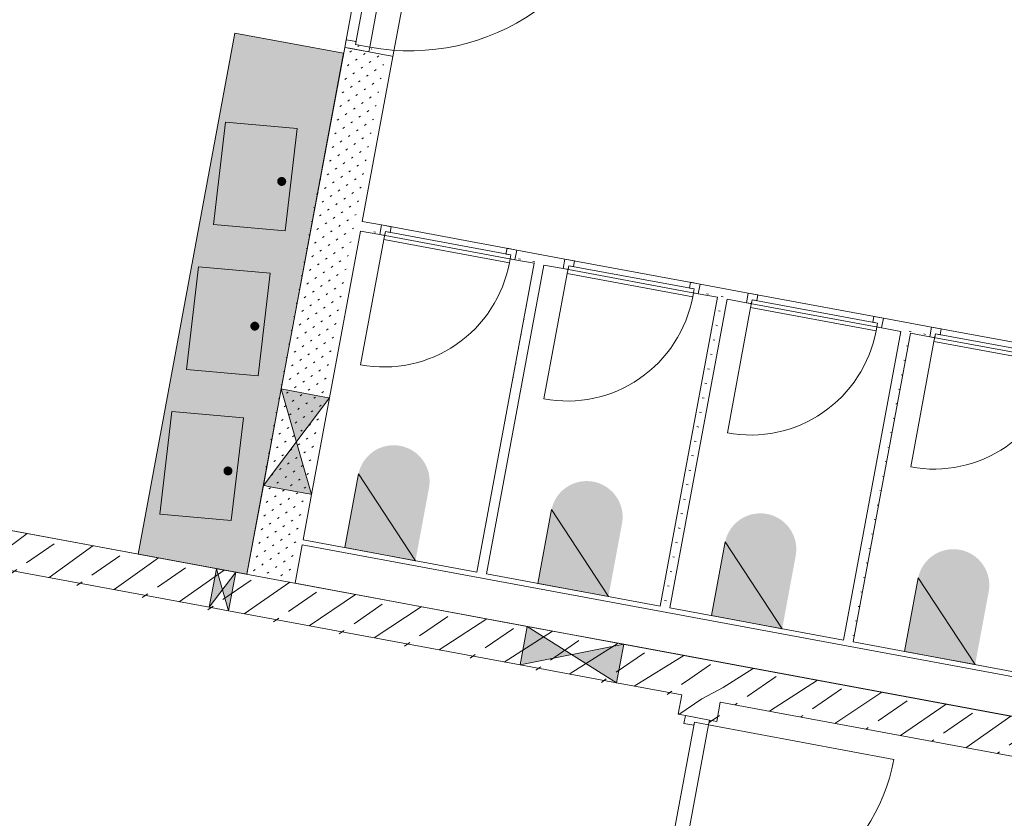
# Model space of a CAD drawing. Header units: metres. Extents: x 0 to 60282398, y -11592309 to 5708004.
# Tile 110 of 136: x 32353368.6 to 32353373.62, y 5707919.81 to 5707923.87. Entities that reach past the tile are written whole.
import ezdxf

# ---------------------------------------------------------------- set-up
doc = ezdxf.new("R2010")
doc.units = ezdxf.units.M
doc.header["$LTSCALE"] = 0.75
doc.linetypes.add('10417023$0$#9_Achse', pattern=[1.6, 0.00254, -1.59746])
doc.layers.get('0').update_dxf_attribs({"linetype": 'CONTINUOUS'})
for name, color, linetype, lineweight in [('10417023$0$#9_002_GES I Übersicht Erdgeschoss_1_303_Sanitäre.A', 7, 'CONTINUOUS', 25), ('10417023$0$#9_002_GES I Übersicht Erdgeschoss_1_Neubau_102_Wand Innen.A', 7, 'CONTINUOUS', 25), ('10417023$0$#9_002_GES I Übersicht Erdgeschoss_1_Neubau_104_Decken.A', 7, 'CONTINUOUS', 25), ('10417023$0$#9_002_GES I Übersicht Erdgeschoss_1_Neubau_202_Innenwandbekleidun', 7, 'CONTINUOUS', 25), ('10417023$0$#9_002_GES I Übersicht Erdgeschoss_1_Neubau_303_Sanitäre.A', 7, 'CONTINUOUS', 25), ('10417023$0$Keine', 7, 'CONTINUOUS', 13)]:
    doc.layers.add(name, color=color, linetype=linetype, lineweight=lineweight)
pattern_1 = [(45, (0, 0), (-0.03535533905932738, 0.03535533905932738), [0.01, -0.03999999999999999])]
pattern_2 = [(0, (0, 0), (0, 0.075), [0.009999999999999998, -0.06500000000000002])]
pattern_3 = [(44.99999999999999, (0, 0), (-0.1697056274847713, 0.1697056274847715), []), (44.99999999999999, (-0.08485281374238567, 0.08485281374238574), (-0.1697056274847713, 0.1697056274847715), [0.18, -0.05999999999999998])]

# ---------------------------------------------------------------- blocks, each defined once
blk = doc.blocks.new('10417023$0$#9_MKO_LP5_ARC_GES_UP_00_002_P_G_modell (3D)')
at = {"layer": '10417023$0$#9_002_GES I Übersicht Erdgeschoss_1_303_Sanitäre.A', "linetype": 'Continuous', "lineweight": 0, "true_color": 0xff0000}
h = blk.add_hatch(color=1, dxfattribs=at)
edge = h.paths.add_edge_path()
edge.add_line((-32353475.60706255, -5707793.559472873), (-32353475.27739345, -5707793.559472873))
edge.add_arc((-32353475.27739345, -5707793.524472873), 0.035, 270, 360)
edge.add_line((-32353475.24239345, -5707793.524472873), (-32353475.24239345, -5707793.034472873))
edge.add_arc((-32353475.27739345, -5707793.034472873), 0.035, 0, 90)
edge.add_line((-32353475.27739345, -5707792.999472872), (-32353475.60706255, -5707792.999472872))
edge.add_arc((-32353475.60706255, -5707793.034472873), 0.035, 90, 180)
edge.add_line((-32353475.64206255, -5707793.034472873), (-32353475.64206255, -5707793.524472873))
edge.add_arc((-32353475.60706255, -5707793.524472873), 0.035, 180, 270)
h = blk.add_hatch(color=1, dxfattribs=at)
edge = h.paths.add_edge_path()
edge.add_arc((-32353475.30521518, -5707793.279472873), 0.0229871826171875, 180, 270)
edge.add_arc((-32353475.30521518, -5707793.279472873), 0.0229871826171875, 270, 360)
edge.add_arc((-32353475.30521518, -5707793.279472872), 0.02298718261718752, 359.9999976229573, 450)
edge.add_arc((-32353475.30521518, -5707793.279472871), 0.02298718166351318, 90, 180.0000047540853)
h = blk.add_hatch(color=1, dxfattribs=at)
edge = h.paths.add_edge_path()
edge.add_line((-32353475.60706255, -5707794.309532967), (-32353475.27739345, -5707794.309532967))
edge.add_arc((-32353475.27739345, -5707794.274532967), 0.035, 270, 360)
edge.add_line((-32353475.24239345, -5707794.274532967), (-32353475.24239345, -5707793.784532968))
edge.add_arc((-32353475.27739345, -5707793.784532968), 0.035, 0, 90)
edge.add_line((-32353475.27739345, -5707793.749532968), (-32353475.60706255, -5707793.749532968))
edge.add_arc((-32353475.60706255, -5707793.784532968), 0.035, 90, 180)
edge.add_line((-32353475.64206255, -5707793.784532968), (-32353475.64206255, -5707794.274532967))
edge.add_arc((-32353475.60706255, -5707794.274532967), 0.035, 180, 270)
h = blk.add_hatch(color=1, dxfattribs=at)
edge = h.paths.add_edge_path()
edge.add_arc((-32353475.30521518, -5707794.029532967), 0.0229871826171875, 180, 270)
edge.add_arc((-32353475.30521518, -5707794.029532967), 0.0229871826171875, 270, 360)
edge.add_arc((-32353475.30521518, -5707794.029532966), 0.02298718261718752, 359.9999976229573, 450)
edge.add_arc((-32353475.30521518, -5707794.029532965), 0.02298718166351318, 90, 180.0000047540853)
h = blk.add_hatch(color=1, dxfattribs=at)
edge = h.paths.add_edge_path()
edge.add_line((-32353475.60706255, -5707795.059532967), (-32353475.27739345, -5707795.059532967))
edge.add_arc((-32353475.27739345, -5707795.024532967), 0.035, 270, 360)
edge.add_line((-32353475.24239345, -5707795.024532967), (-32353475.24239345, -5707794.534532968))
edge.add_arc((-32353475.27739345, -5707794.534532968), 0.035, 0, 90)
edge.add_line((-32353475.27739345, -5707794.499532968), (-32353475.60706255, -5707794.499532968))
edge.add_arc((-32353475.60706255, -5707794.534532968), 0.035, 90, 180)
edge.add_line((-32353475.64206255, -5707794.534532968), (-32353475.64206255, -5707795.024532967))
edge.add_arc((-32353475.60706255, -5707795.024532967), 0.035, 180, 270)
h = blk.add_hatch(color=1, dxfattribs=at)
edge = h.paths.add_edge_path()
edge.add_arc((-32353475.30521518, -5707794.779532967), 0.0229871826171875, 180, 270)
edge.add_arc((-32353475.30521518, -5707794.779532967), 0.0229871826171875, 270, 360)
edge.add_arc((-32353475.30521518, -5707794.779532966), 0.02298718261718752, 359.9999976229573, 450)
edge.add_arc((-32353475.30521518, -5707794.779532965), 0.02298718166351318, 90, 180.0000047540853)
at = {"layer": '10417023$0$#9_002_GES I Übersicht Erdgeschoss_1_Neubau_102_Wand Innen.A', "linetype": 'Continuous', "lineweight": 13, "true_color": 0xff0000}
h = blk.add_hatch(dxfattribs=at)
h.set_pattern_fill('#9_GIPS_0001', color=1, style=0, pattern_type=2)
h.set_pattern_definition(pattern_1)
h.paths.add_polyline_path([(-32353475.114228, -5707795.27957689), (-32353475.10172802, -5707795.27957689), (-32353475.10172802, -5707792.54957689), (-32353475.114228, -5707792.54957689)])
at = {"layer": '10417023$0$#9_002_GES I Übersicht Erdgeschoss_1_Neubau_102_Wand Innen.A', "linetype": 'Continuous', "lineweight": 13, "true_color": 0x1f1f1f}
h = blk.add_hatch(dxfattribs=at)
h.set_pattern_fill('#9_GIPS_0001', color=250, style=0, pattern_type=2)
h.set_pattern_definition(pattern_1)
h.paths.add_polyline_path([(-32353475.10172802, -5707795.27957689), (-32353475.08922797, -5707795.27957689), (-32353475.08922797, -5707792.54957689), (-32353475.10172802, -5707792.54957689)])
at = {"layer": '10417023$0$#9_002_GES I Übersicht Erdgeschoss_1_Neubau_102_Wand Innen.A', "linetype": 'Continuous', "lineweight": 13, "true_color": 0xff0000}
h = blk.add_hatch(dxfattribs=at)
h.set_pattern_fill('#9_GIPS_0001', color=1, style=0, pattern_type=2)
h.set_pattern_definition(pattern_1)
h.paths.add_polyline_path([(-32353475.08922797, -5707795.27957689), (-32353474.889228, -5707795.27957689), (-32353474.889228, -5707792.54957689), (-32353475.08922797, -5707792.54957689)])
at = {"layer": '10417023$0$#9_002_GES I Übersicht Erdgeschoss_1_Neubau_102_Wand Innen.A', "linetype": 'Continuous', "lineweight": 13, "true_color": 0x1f1f1f}
h = blk.add_hatch(dxfattribs=at)
h.set_pattern_fill('#9_GIPS_0001', color=250, style=0, pattern_type=2)
h.set_pattern_definition(pattern_1)
h.paths.add_polyline_path([(-32353474.889228, -5707795.27957689), (-32353474.87672802, -5707795.27957689), (-32353474.87672802, -5707792.54957689), (-32353474.889228, -5707792.54957689)])
at = {"layer": '10417023$0$#9_002_GES I Übersicht Erdgeschoss_1_Neubau_102_Wand Innen.A', "linetype": 'Continuous', "lineweight": 13, "true_color": 0xff0000}
h = blk.add_hatch(dxfattribs=at)
h.set_pattern_fill('#9_GIPS_0001', color=1, style=0, pattern_type=2)
h.set_pattern_definition(pattern_1)
h.paths.add_polyline_path([(-32353474.87672802, -5707795.27957689), (-32353474.86422797, -5707795.27957689), (-32353474.86422797, -5707792.54957689), (-32353474.87672802, -5707792.54957689)])
at = {"layer": '10417023$0$#9_002_GES I Übersicht Erdgeschoss_1_Neubau_102_Wand Innen.A', "linetype": 'Continuous', "lineweight": 5, "true_color": 0xff0000}
h = blk.add_hatch(dxfattribs=at)
h.set_pattern_fill('#9_BETON__STAHLBETON_0001', color=1, style=0, pattern_type=2)
h.set_pattern_definition(pattern_3)
h.paths.add_polyline_path([(-32353477.47422799, -5707795.47957689), (-32353472.824228, -5707795.47957689), (-32353472.824228, -5707795.279576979), (-32353477.47422799, -5707795.279576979)])
h = blk.add_hatch(dxfattribs=at)
h.set_pattern_fill('#9_BETON__STAHLBETON_0001', color=1, style=0, pattern_type=2)
h.set_pattern_definition(pattern_3)
h.paths.add_polyline_path([(-32353472.624228, -5707795.27957689), (-32353472.824228, -5707795.27957689), (-32353472.824228, -5707795.47957689), (-32353472.624228, -5707795.47957689)])
h = blk.add_hatch(dxfattribs=at)
h.set_pattern_fill('#9_BETON__STAHLBETON_0001', color=1, style=0, pattern_type=2)
h.set_pattern_definition(pattern_3)
h.paths.add_polyline_path([(-32353472.624228, -5707795.47957689), (-32353470.149228, -5707795.47957689), (-32353470.149228, -5707795.27957689), (-32353472.624228, -5707795.27957689)])
h = blk.add_hatch(dxfattribs=at)
h.set_pattern_fill('#9_BETON__STAHLBETON_0001', color=1, style=0, pattern_type=2)
h.set_pattern_definition(pattern_3)
h.paths.add_polyline_path([(-32353472.824228, -5707795.579576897), (-32353472.62422799, -5707795.579576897), (-32353472.62422799, -5707795.47957689), (-32353472.824228, -5707795.47957689)])
at = {"layer": '10417023$0$#9_002_GES I Übersicht Erdgeschoss_1_Neubau_202_Innenwandbekleidun', "linetype": 'Continuous', "lineweight": 5}
h = blk.add_hatch(dxfattribs=at)
h.set_pattern_fill('#9_GIPSKARTON_0001_1', color=255, style=0, pattern_type=2)
h.set_pattern_definition(pattern_2)
h.paths.add_polyline_path([(-32353474.864228, -5707793.45457689), (-32353474.764228, -5707793.45457689), (-32353474.764228, -5707793.404576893), (-32353474.864228, -5707793.404576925)])
h = blk.add_hatch(dxfattribs=at)
h.set_pattern_fill('#9_GIPSKARTON_0001_1', color=255, style=0, pattern_type=2)
h.set_pattern_definition(pattern_2)
h.paths.add_polyline_path([(-32353473.81422801, -5707793.404576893), (-32353474.06422799, -5707793.404576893), (-32353474.06422799, -5707793.45457689), (-32353473.81422801, -5707793.45457689)])
h = blk.add_hatch(dxfattribs=at)
h.set_pattern_fill('#9_GIPSKARTON_0001_1', color=255, style=0, pattern_type=2)
h.set_pattern_definition(pattern_2)
h.paths.add_polyline_path([(-32353472.86422801, -5707793.404576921), (-32353473.11422801, -5707793.40457689), (-32353473.11422801, -5707793.45457689), (-32353472.86422801, -5707793.45457689)])
h = blk.add_hatch(dxfattribs=at)
h.set_pattern_fill('#9_GIPSKARTON_0001_1', color=255, style=0, pattern_type=2)
h.set_pattern_definition(pattern_2)
h.paths.add_polyline_path([(-32353472.16422798, -5707793.404576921), (-32353472.16422798, -5707793.45457689), (-32353471.91422799, -5707793.45457689), (-32353471.91422799, -5707793.40457689)])
h = blk.add_hatch(dxfattribs=at)
h.set_pattern_fill('#9_GIPSKARTON_0001_1', color=255, style=0, pattern_type=2)
h.set_pattern_definition(pattern_2)
h.paths.add_polyline_path([(-32353473.964228, -5707793.45457689), (-32353473.964228, -5707795.05457689), (-32353473.914228, -5707795.05457689), (-32353473.914228, -5707793.45457689)])
at = {"layer": '10417023$0$#9_002_GES I Übersicht Erdgeschoss_1_Neubau_202_Innenwandbekleidun', "linetype": 'Continuous', "lineweight": 5, "true_color": 0xff0000}
h = blk.add_hatch(dxfattribs=at)
h.set_pattern_fill('#9_GIPSKARTON_0001_1', color=1, style=0, pattern_type=2)
h.set_pattern_definition(pattern_2)
h.paths.add_polyline_path([(-32353473.014228, -5707793.45457689), (-32353473.014228, -5707795.05457689), (-32353472.964228, -5707795.05457689), (-32353472.964228, -5707793.45457689)])
h = blk.add_hatch(dxfattribs=at)
h.set_pattern_fill('#9_GIPSKARTON_0001_1', color=1, style=0, pattern_type=2)
h.set_pattern_definition(pattern_2)
h.paths.add_polyline_path([(-32353472.064228, -5707793.45457689), (-32353472.064228, -5707795.05457689), (-32353472.014228, -5707795.05457689), (-32353472.014228, -5707793.45457689)])
at = {"layer": '10417023$0$#9_002_GES I Übersicht Erdgeschoss_1_Neubau_202_Innenwandbekleidun', "linetype": 'Continuous', "lineweight": 5}
h = blk.add_hatch(dxfattribs=at)
h.set_pattern_fill('#9_GIPSKARTON_0001', style=0, pattern_type=2)
h.set_pattern_definition(pattern_2)
h.paths.add_polyline_path([(-32353470.164228, -5707795.05457689), (-32353474.864228, -5707795.05457689), (-32353474.864228, -5707795.07957689), (-32353470.164228, -5707795.07957689)])
at = {"layer": '10417023$0$#9_002_GES I Übersicht Erdgeschoss_1_Neubau_303_Sanitäre.A', "linetype": 'Continuous', "lineweight": 0, "true_color": 0xff0000}
h = blk.add_hatch(color=1, dxfattribs=at)
edge = h.paths.add_edge_path()
edge.add_line((-32353474.64877177, -5707794.672270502), (-32353474.64877177, -5707795.05457689))
edge.add_line((-32353474.64877177, -5707795.05457689), (-32353474.28251245, -5707795.05457689))
edge.add_line((-32353474.28251245, -5707795.05457689), (-32353474.28251245, -5707794.672270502))
edge.add_arc((-32353474.46564209, -5707794.67671655), 0.1831836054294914, 1.390761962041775, 90.00000596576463)
edge.add_arc((-32353474.46564213, -5707794.67671655), 0.1831836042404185, 89.99999403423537, 178.6092380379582)
h = blk.add_hatch(color=1, dxfattribs=at)
edge = h.paths.add_edge_path()
edge.add_line((-32353473.64877177, -5707794.672270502), (-32353473.64877177, -5707795.05457689))
edge.add_line((-32353473.64877177, -5707795.05457689), (-32353473.28251245, -5707795.05457689))
edge.add_line((-32353473.28251245, -5707795.05457689), (-32353473.28251245, -5707794.672270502))
edge.add_arc((-32353473.46564209, -5707794.67671655), 0.1831836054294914, 1.390761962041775, 90.00000596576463)
edge.add_arc((-32353473.46564213, -5707794.67671655), 0.1831836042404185, 89.99999403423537, 178.6092380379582)
h = blk.add_hatch(color=1, dxfattribs=at)
edge = h.paths.add_edge_path()
edge.add_line((-32353472.74877177, -5707794.672270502), (-32353472.74877177, -5707795.05457689))
edge.add_line((-32353472.74877177, -5707795.05457689), (-32353472.38251245, -5707795.05457689))
edge.add_line((-32353472.38251245, -5707795.05457689), (-32353472.38251245, -5707794.672270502))
edge.add_arc((-32353472.56564209, -5707794.67671655), 0.1831836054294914, 1.390761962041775, 90.00000596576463)
edge.add_arc((-32353472.56564213, -5707794.67671655), 0.1831836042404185, 89.99999403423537, 178.6092380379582)
h = blk.add_hatch(color=1, dxfattribs=at)
edge = h.paths.add_edge_path()
edge.add_line((-32353471.74877177, -5707794.672270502), (-32353471.74877177, -5707795.05457689))
edge.add_line((-32353471.74877177, -5707795.05457689), (-32353471.38251245, -5707795.05457689))
edge.add_line((-32353471.38251245, -5707795.05457689), (-32353471.38251245, -5707794.672270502))
edge.add_arc((-32353471.56564209, -5707794.67671655), 0.1831836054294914, 1.390761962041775, 90.00000596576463)
edge.add_arc((-32353471.56564213, -5707794.67671655), 0.1831836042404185, 89.99999403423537, 178.6092380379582)
at = {"layer": '10417023$0$#9_002_GES I Übersicht Erdgeschoss_1_303_Sanitäre.A', "color": 1, "linetype": 'Continuous', "lineweight": 13, "true_color": 0xff0000, "flags": 128}
for points in [[(-32353475.60706255, -5707793.559472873), (-32353475.24239345, -5707793.524472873), (-32353475.27739345, -5707792.999472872), (-32353475.64206255, -5707793.034472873)], [(-32353475.60706255, -5707794.309532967), (-32353475.24239345, -5707794.274532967), (-32353475.27739345, -5707793.749532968), (-32353475.64206255, -5707793.784532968)], [(-32353475.60706255, -5707795.059532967), (-32353475.24239345, -5707795.024532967), (-32353475.27739345, -5707794.499532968), (-32353475.64206255, -5707794.534532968)]]:
    blk.add_lwpolyline(points, close=True, dxfattribs=at)
at = {"layer": '10417023$0$#9_002_GES I Übersicht Erdgeschoss_1_Neubau_102_Wand Innen.A', "color": 1, "linetype": 'Continuous', "lineweight": 13, "true_color": 0xff0000}
for p, q in [((-32353475.11422761, -5707792.549577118), (-32353475.11422761, -5707791.379577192)), ((-32353475.06222813, -5707792.524576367), (-32353475.06222813, -5707791.404576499)), ((-32353474.98922819, -5707791.404576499), (-32353474.98922819, -5707792.524576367)), ((-32353474.86422732, -5707792.549577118), (-32353474.86422732, -5707791.379577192)), ((-32353475.11422761, -5707792.549577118), (-32353475.11422761, -5707792.509577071)), ((-32353475.11422761, -5707792.509577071), (-32353475.06222813, -5707792.509577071)), ((-32353475.06222813, -5707792.509577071), (-32353475.06222813, -5707792.524576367)), ((-32353475.06222813, -5707792.524576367), (-32353474.98922819, -5707792.524576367)), ((-32353474.98922819, -5707792.524576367), (-32353475.06222813, -5707792.524576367)), ((-32353474.98922819, -5707792.524576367), (-32353474.98922819, -5707792.549577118)), ((-32353475.114228, -5707792.54957689), (-32353475.114228, -5707794.319133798)), ((-32353475.11422761, -5707792.549577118), (-32353475.10172868, -5707792.549577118)), ((-32353474.98922819, -5707792.549577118), (-32353475.11422761, -5707792.549577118)), ((-32353475.11422761, -5707792.549577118), (-32353475.10172868, -5707792.549577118)), ((-32353475.11422761, -5707792.549577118), (-32353475.10172868, -5707792.549577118)), ((-32353475.10172868, -5707792.549577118), (-32353475.0892283, -5707792.549577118)), ((-32353475.10172868, -5707792.549577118), (-32353475.0892283, -5707792.549577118)), ((-32353475.10172868, -5707792.549577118), (-32353475.0892283, -5707792.549577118)), ((-32353475.0892283, -5707792.549577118), (-32353474.98922819, -5707792.549577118)), ((-32353475.0892283, -5707792.549577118), (-32353474.98922819, -5707792.549577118)), ((-32353475.0892283, -5707792.549577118), (-32353474.98922819, -5707792.549577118)), ((-32353474.98922819, -5707792.549577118), (-32353474.88922807, -5707792.549577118)), ((-32353474.98922819, -5707792.549577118), (-32353474.88922807, -5707792.549577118)), ((-32353474.88922807, -5707792.549577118), (-32353474.87672769, -5707792.549577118)), ((-32353474.88922807, -5707792.549577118), (-32353474.87672769, -5707792.549577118)), ((-32353474.87672769, -5707792.549577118), (-32353474.86422732, -5707792.549577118)), ((-32353474.87672769, -5707792.549577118), (-32353474.86422732, -5707792.549577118)), ((-32353474.864228, -5707793.40457689), (-32353474.864228, -5707792.54957689)), ((-32353474.864228, -5707794.319133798), (-32353474.864228, -5707793.45457689)), ((-32353475.10172801, -5707794.319133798), (-32353475.11422798, -5707794.319133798)), ((-32353475.11422798, -5707794.319133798), (-32353475.11422798, -5707794.819133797)), ((-32353475.11422761, -5707794.31913311), (-32353474.86422732, -5707794.819133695)), ((-32353474.86422732, -5707794.31913311), (-32353475.11422761, -5707794.819133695)), ((-32353475.08922796, -5707794.319133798), (-32353475.10172801, -5707794.319133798)), ((-32353474.88922798, -5707794.319133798), (-32353475.08922796, -5707794.319133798)), ((-32353474.87672801, -5707794.319133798), (-32353474.88922798, -5707794.319133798)), ((-32353474.86422795, -5707794.319133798), (-32353474.87672801, -5707794.319133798)), ((-32353474.86422795, -5707794.819133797), (-32353474.86422795, -5707794.319133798)), ((-32353475.114228, -5707794.819133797), (-32353475.114228, -5707795.27957689)), ((-32353475.11422798, -5707794.819133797), (-32353475.10172801, -5707794.819133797)), ((-32353475.10172801, -5707794.819133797), (-32353475.08922796, -5707794.819133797)), ((-32353475.08922796, -5707794.819133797), (-32353474.88922798, -5707794.819133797)), ((-32353474.88922798, -5707794.819133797), (-32353474.87672801, -5707794.819133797)), ((-32353474.87672801, -5707794.819133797), (-32353474.86422795, -5707794.819133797)), ((-32353474.864228, -5707795.05457689), (-32353474.864228, -5707794.819133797)), ((-32353474.864228, -5707795.27957689), (-32353474.864228, -5707795.07957689)), ((-32353475.27175086, -5707795.279576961), (-32353475.27175086, -5707795.479576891)), ((-32353475.17175042, -5707795.279577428), (-32353475.27175053, -5707795.479576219)), ((-32353475.17175042, -5707795.479576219), (-32353475.27175053, -5707795.279577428)), ((-32353475.17175086, -5707795.479576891), (-32353475.17175086, -5707795.279576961)), ((-32353473.16172785, -5707795.279577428), (-32353473.66172843, -5707795.479576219)), ((-32353473.16172785, -5707795.479576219), (-32353473.66172843, -5707795.279577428)), ((-32353473.661728, -5707795.279576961), (-32353473.661728, -5707795.479576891)), ((-32353473.161728, -5707795.479576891), (-32353473.161728, -5707795.279576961)), ((-32353472.82422781, -5707795.579576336), (-32353472.78672813, -5707795.579576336)), ((-32353472.78672813, -5707795.579576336), (-32353472.78672813, -5707795.619576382)), ((-32353472.66172871, -5707795.579576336), (-32353472.78672813, -5707795.579576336)), ((-32353472.78672813, -5707795.579576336), (-32353472.66172871, -5707795.579576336)), ((-32353472.78672813, -5707795.579576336), (-32353472.66172871, -5707795.579576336)), ((-32353472.66172871, -5707795.604577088), (-32353472.66172871, -5707795.579576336)), ((-32353472.66172871, -5707795.579576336), (-32353472.62422758, -5707795.579576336)), ((-32353472.78672813, -5707795.619576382), (-32353472.73472865, -5707795.619576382)), ((-32353472.73472865, -5707795.619576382), (-32353472.73472865, -5707795.604577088)), ((-32353472.73472865, -5707795.604577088), (-32353472.66172871, -5707795.604577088)), ((-32353472.73472865, -5707796.564576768), (-32353472.73472865, -5707795.604577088)), ((-32353472.73472865, -5707795.604577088), (-32353472.66172871, -5707795.604577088)), ((-32353472.66172871, -5707795.604577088), (-32353472.66172871, -5707796.564576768)), ((-32353472.66172871, -5707795.604577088), (-32353471.70172758, -5707795.604577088))]:
    blk.add_line(p, q, dxfattribs=at)
at = {"layer": '10417023$0$#9_002_GES I Übersicht Erdgeschoss_1_Neubau_102_Wand Innen.A', "color": 1, "linetype": 'Continuous', "lineweight": 18, "true_color": 0xff0000}
for p, q in [((-32353475.114228, -5707795.27957689), (-32353477.274228, -5707795.27957689)), ((-32353475.17175086, -5707795.279576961), (-32353475.27175086, -5707795.279576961)), ((-32353473.661728, -5707795.27957689), (-32353474.864228, -5707795.27957689)), ((-32353473.161728, -5707795.279576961), (-32353473.661728, -5707795.279576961)), ((-32353470.149228, -5707795.27957689), (-32353473.161728, -5707795.27957689)), ((-32353472.62422758, -5707795.279577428), (-32353472.82422781, -5707795.279577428)), ((-32353477.47422802, -5707795.47957689), (-32353475.27175086, -5707795.47957689)), ((-32353475.27175086, -5707795.479576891), (-32353475.17175086, -5707795.479576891)), ((-32353475.17175086, -5707795.47957689), (-32353473.661728, -5707795.47957689)), ((-32353473.661728, -5707795.479576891), (-32353473.161728, -5707795.479576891)), ((-32353473.161728, -5707795.47957689), (-32353472.824228, -5707795.47957689)), ((-32353472.824228, -5707795.47957689), (-32353472.824228, -5707795.579576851)), ((-32353472.624228, -5707795.47957689), (-32353470.149228, -5707795.47957689)), ((-32353472.624228, -5707795.579576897), (-32353472.624228, -5707795.47957689)), ((-32353472.82422781, -5707795.579576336), (-32353472.78672813, -5707795.579576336)), ((-32353472.78672813, -5707795.579576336), (-32353472.66172871, -5707795.579576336)), ((-32353472.66172871, -5707795.579576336), (-32353472.62422758, -5707795.579576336))]:
    blk.add_line(p, q, dxfattribs=at)
at = {"layer": '10417023$0$#9_002_GES I Übersicht Erdgeschoss_1_Neubau_102_Wand Innen.A', "color": 1, "linetype": '10417023$0$#9_Achse', "lineweight": 13, "true_color": 0xff0000}
for p, q in [((-32353472.82422781, -5707796.589577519), (-32353472.82422781, -5707795.579576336)), ((-32353472.62422758, -5707796.589577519), (-32353472.62422758, -5707795.579576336))]:
    blk.add_line(p, q, dxfattribs=at)
at = {"layer": '10417023$0$#9_002_GES I Übersicht Erdgeschoss_1_Neubau_102_Wand Innen.A', "color": 1, "linetype": 'Continuous', "lineweight": 13, "true_color": 0xff0000}
for centre, radius, end in [((-32353474.989228, -5707791.404576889), 1.120000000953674, 359.9999999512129), ((-32353472.661728, -5707795.604576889), 0.9600000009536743, 359.9999999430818)]:
    blk.add_arc(centre, radius, 270, end, dxfattribs=at)
at = {"layer": '10417023$0$#9_002_GES I Übersicht Erdgeschoss_1_Neubau_102_Wand Innen.A', "color": 1, "linetype": 'Continuous', "true_color": 0xff0000}
for points in [[(-32353474.86422795, -5707794.319133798), (-32353475.11422798, -5707794.319133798), (-32353474.98922796, -5707794.569133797)], [(-32353474.86422795, -5707794.819133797), (-32353474.98922796, -5707794.569133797), (-32353475.11422798, -5707794.819133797)], [(-32353475.27175086, -5707795.479576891), (-32353475.22175086, -5707795.379576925), (-32353475.27175086, -5707795.279576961)], [(-32353475.17175086, -5707795.479576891), (-32353475.17175086, -5707795.279576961), (-32353475.22175086, -5707795.379576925)], [(-32353473.661728, -5707795.479576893), (-32353473.411728, -5707795.379576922), (-32353473.661728, -5707795.279576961)], [(-32353473.161728, -5707795.479576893), (-32353473.161728, -5707795.279576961), (-32353473.411728, -5707795.37957693)]]:
    blk.add_solid(points, dxfattribs=at)
at = {"layer": '10417023$0$#9_002_GES I Übersicht Erdgeschoss_1_Neubau_104_Decken.A', "color": 1, "linetype": 'Continuous', "lineweight": 13, "true_color": 0xff0000, "flags": 128}
blk.add_lwpolyline([(-32353470.02422794, -5707790.779532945), (-32353480.474228, -5707790.779532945), (-32353480.474228, -5707795.279576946), (-32353470.02422794, -5707795.279576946)], dxfattribs=at)
blk.add_lwpolyline([(-32353469.22421727, -5707795.27957689), (-32353480.47421727, -5707795.27957689), (-32353480.47421727, -5707790.779532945), (-32353469.22421727, -5707790.779532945)], close=True, dxfattribs=at)
at = {"layer": '10417023$0$#9_002_GES I Übersicht Erdgeschoss_1_Neubau_202_Innenwandbekleidun', "color": 1, "linetype": 'Continuous', "lineweight": 13, "true_color": 0xff0000}
for p, q in [((-32353474.76422799, -5707793.40457689), (-32353474.864228, -5707793.40457689)), ((-32353474.76422865, -5707793.454577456), (-32353474.76422865, -5707793.404577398)), ((-32353474.06422783, -5707793.404577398), (-32353474.76422865, -5707793.404577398)), ((-32353474.76422865, -5707793.404577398), (-32353474.71422859, -5707793.404577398)), ((-32353474.76422865, -5707793.454577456), (-32353474.76422865, -5707793.404577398)), ((-32353474.76422865, -5707793.454577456), (-32353474.76422865, -5707793.404577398)), ((-32353474.76422865, -5707793.454577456), (-32353474.76422865, -5707793.404577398)), ((-32353474.71422859, -5707793.404577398), (-32353474.71422859, -5707793.434577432)), ((-32353474.06422783, -5707793.404577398), (-32353474.11422788, -5707793.404577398)), ((-32353474.11422788, -5707793.404577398), (-32353474.11422788, -5707793.434577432)), ((-32353473.81422803, -5707793.40457689), (-32353474.06422803, -5707793.40457689)), ((-32353474.06422783, -5707793.454577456), (-32353474.06422783, -5707793.404577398)), ((-32353474.06422783, -5707793.454577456), (-32353474.06422783, -5707793.404577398)), ((-32353474.06422783, -5707793.454577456), (-32353474.06422783, -5707793.404577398)), ((-32353474.06422783, -5707793.454577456), (-32353474.06422783, -5707793.404577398)), ((-32353473.81422753, -5707793.454577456), (-32353473.81422753, -5707793.404577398)), ((-32353473.11422815, -5707793.404577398), (-32353473.81422753, -5707793.404577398)), ((-32353473.81422753, -5707793.404577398), (-32353473.76422747, -5707793.404577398)), ((-32353473.81422753, -5707793.454577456), (-32353473.81422753, -5707793.404577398)), ((-32353473.81422753, -5707793.454577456), (-32353473.81422753, -5707793.404577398)), ((-32353473.81422753, -5707793.454577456), (-32353473.81422753, -5707793.404577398)), ((-32353473.76422747, -5707793.404577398), (-32353473.76422747, -5707793.434577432)), ((-32353473.11422815, -5707793.404577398), (-32353473.16422822, -5707793.404577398)), ((-32353473.16422822, -5707793.404577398), (-32353473.16422822, -5707793.434577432)), ((-32353473.11422815, -5707793.454577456), (-32353473.11422815, -5707793.404577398)), ((-32353473.11422815, -5707793.454577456), (-32353473.11422815, -5707793.404577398)), ((-32353473.11422815, -5707793.454577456), (-32353473.11422815, -5707793.404577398)), ((-32353473.11422815, -5707793.454577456), (-32353473.11422815, -5707793.404577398)), ((-32353472.86422801, -5707793.40457689), (-32353473.11422801, -5707793.40457689)), ((-32353472.86422786, -5707793.454577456), (-32353472.86422786, -5707793.404577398)), ((-32353472.16422848, -5707793.404577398), (-32353472.86422786, -5707793.404577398)), ((-32353472.86422786, -5707793.404577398), (-32353472.8142278, -5707793.404577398)), ((-32353472.86422786, -5707793.454577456), (-32353472.86422786, -5707793.404577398)), ((-32353472.86422786, -5707793.454577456), (-32353472.86422786, -5707793.404577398)), ((-32353472.86422786, -5707793.454577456), (-32353472.86422786, -5707793.404577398)), ((-32353472.8142278, -5707793.404577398), (-32353472.8142278, -5707793.434577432)), ((-32353472.16422848, -5707793.404577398), (-32353472.21422854, -5707793.404577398)), ((-32353472.21422854, -5707793.404577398), (-32353472.21422854, -5707793.434577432)), ((-32353472.16422848, -5707793.454577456), (-32353472.16422848, -5707793.404577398)), ((-32353472.16422848, -5707793.454577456), (-32353472.16422848, -5707793.404577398)), ((-32353472.16422848, -5707793.454577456), (-32353472.16422848, -5707793.404577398)), ((-32353472.16422848, -5707793.454577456), (-32353472.16422848, -5707793.404577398)), ((-32353471.91422799, -5707793.40457689), (-32353472.16422798, -5707793.40457689)), ((-32353471.91422819, -5707793.454577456), (-32353471.91422819, -5707793.404577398)), ((-32353471.21422737, -5707793.404577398), (-32353471.91422819, -5707793.404577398)), ((-32353471.91422819, -5707793.404577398), (-32353471.86422813, -5707793.404577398)), ((-32353471.91422819, -5707793.454577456), (-32353471.91422819, -5707793.404577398)), ((-32353471.91422819, -5707793.454577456), (-32353471.91422819, -5707793.404577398)), ((-32353471.91422819, -5707793.454577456), (-32353471.91422819, -5707793.404577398)), ((-32353471.86422813, -5707793.404577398), (-32353471.86422813, -5707793.434577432)), ((-32353474.864228, -5707793.45457689), (-32353474.76422799, -5707793.45457689)), ((-32353474.06422783, -5707793.454577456), (-32353474.76422865, -5707793.454577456)), ((-32353474.73922789, -5707793.454577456), (-32353474.76422865, -5707793.454577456)), ((-32353474.71422859, -5707793.434577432), (-32353474.73922789, -5707793.434577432)), ((-32353474.73922789, -5707793.434577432), (-32353474.73922789, -5707793.454577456)), ((-32353474.08922857, -5707793.434577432), (-32353474.73922789, -5707793.434577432)), ((-32353474.73922789, -5707793.434577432), (-32353474.73922789, -5707793.474577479)), ((-32353474.73922789, -5707793.474577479), (-32353474.08922857, -5707793.474577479)), ((-32353474.73922789, -5707793.474577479), (-32353474.73922789, -5707794.124576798)), ((-32353474.11422788, -5707793.434577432), (-32353474.08922857, -5707793.434577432)), ((-32353474.08922857, -5707793.434577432), (-32353474.08922857, -5707793.454577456)), ((-32353474.08922857, -5707793.474577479), (-32353474.08922857, -5707793.434577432)), ((-32353474.08922857, -5707793.454577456), (-32353474.06422783, -5707793.454577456)), ((-32353474.06422803, -5707793.45457689), (-32353473.964228, -5707793.45457689)), ((-32353473.964228, -5707793.45457689), (-32353473.964228, -5707795.05457689)), ((-32353473.914228, -5707793.45457689), (-32353473.81422803, -5707793.45457689)), ((-32353473.914228, -5707795.05457689), (-32353473.914228, -5707793.45457689)), ((-32353473.11422815, -5707793.454577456), (-32353473.81422753, -5707793.454577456)), ((-32353473.78922822, -5707793.454577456), (-32353473.81422753, -5707793.454577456)), ((-32353473.76422747, -5707793.434577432), (-32353473.78922822, -5707793.434577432)), ((-32353473.78922822, -5707793.434577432), (-32353473.78922822, -5707793.454577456)), ((-32353473.13922746, -5707793.434577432), (-32353473.78922822, -5707793.434577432)), ((-32353473.78922822, -5707793.434577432), (-32353473.78922822, -5707793.474577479)), ((-32353473.78922822, -5707793.474577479), (-32353473.13922746, -5707793.474577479)), ((-32353473.78922822, -5707793.474577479), (-32353473.78922822, -5707794.124576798)), ((-32353473.16422822, -5707793.434577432), (-32353473.13922746, -5707793.434577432)), ((-32353473.13922746, -5707793.434577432), (-32353473.13922746, -5707793.454577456)), ((-32353473.13922746, -5707793.474577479), (-32353473.13922746, -5707793.434577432)), ((-32353473.13922746, -5707793.454577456), (-32353473.11422815, -5707793.454577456)), ((-32353473.11422801, -5707793.45457689), (-32353473.014228, -5707793.45457689)), ((-32353473.014228, -5707793.45457689), (-32353473.014228, -5707795.05457689)), ((-32353472.964228, -5707793.45457689), (-32353472.86422801, -5707793.45457689)), ((-32353472.964228, -5707795.05457689), (-32353472.964228, -5707793.45457689)), ((-32353472.16422848, -5707793.454577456), (-32353472.86422786, -5707793.454577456)), ((-32353472.83922856, -5707793.454577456), (-32353472.86422786, -5707793.454577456)), ((-32353472.8142278, -5707793.434577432), (-32353472.83922856, -5707793.434577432)), ((-32353472.83922856, -5707793.434577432), (-32353472.83922856, -5707793.454577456)), ((-32353472.18922779, -5707793.434577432), (-32353472.83922856, -5707793.434577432)), ((-32353472.83922856, -5707793.434577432), (-32353472.83922856, -5707793.474577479)), ((-32353472.83922856, -5707793.474577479), (-32353472.18922779, -5707793.474577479)), ((-32353472.83922856, -5707793.474577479), (-32353472.83922856, -5707794.124576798)), ((-32353472.21422854, -5707793.434577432), (-32353472.18922779, -5707793.434577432)), ((-32353472.18922779, -5707793.434577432), (-32353472.18922779, -5707793.454577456)), ((-32353472.18922779, -5707793.474577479), (-32353472.18922779, -5707793.434577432)), ((-32353472.18922779, -5707793.454577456), (-32353472.16422848, -5707793.454577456)), ((-32353472.16422798, -5707793.45457689), (-32353472.064228, -5707793.45457689)), ((-32353472.064228, -5707793.45457689), (-32353472.064228, -5707795.05457689)), ((-32353472.014228, -5707793.45457689), (-32353471.91422799, -5707793.45457689)), ((-32353472.014228, -5707795.05457689), (-32353472.014228, -5707793.45457689)), ((-32353471.21422737, -5707793.454577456), (-32353471.91422819, -5707793.454577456)), ((-32353471.88922744, -5707793.454577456), (-32353471.91422819, -5707793.454577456)), ((-32353471.86422813, -5707793.434577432), (-32353471.88922744, -5707793.434577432)), ((-32353471.88922744, -5707793.434577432), (-32353471.88922744, -5707793.454577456)), ((-32353471.23922812, -5707793.434577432), (-32353471.88922744, -5707793.434577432)), ((-32353471.88922744, -5707793.434577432), (-32353471.88922744, -5707793.474577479)), ((-32353471.88922744, -5707793.474577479), (-32353471.23922812, -5707793.474577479)), ((-32353471.88922744, -5707793.474577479), (-32353471.88922744, -5707794.124576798)), ((-32353473.964228, -5707795.05457689), (-32353474.864228, -5707795.05457689)), ((-32353474.864228, -5707795.07957689), (-32353470.164228, -5707795.07957689)), ((-32353473.014228, -5707795.05457689), (-32353473.914228, -5707795.05457689)), ((-32353472.064228, -5707795.05457689), (-32353472.964228, -5707795.05457689)), ((-32353471.114228, -5707795.05457689), (-32353472.014228, -5707795.05457689))]:
    blk.add_line(p, q, dxfattribs=at)
for centre in [(-32353474.739228, -5707793.47457689), (-32353473.789228, -5707793.47457689), (-32353472.839228, -5707793.47457689), (-32353471.889228, -5707793.47457689)]:
    blk.add_arc(centre, 0.65, 270, 0, dxfattribs=at)
at = {"layer": '10417023$0$#9_002_GES I Übersicht Erdgeschoss_1_Neubau_303_Sanitäre.A', "color": 1, "linetype": 'Continuous', "lineweight": 13, "true_color": 0xff0000, "flags": 128}
for points in [[(-32353475.67722797, -5707792.579519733), (-32353475.114228, -5707792.579519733), (-32353475.114228, -5707795.279532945), (-32353475.67722797, -5707795.279532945)], [(-32353474.64877177, -5707794.672270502), (-32353474.64877177, -5707795.05457689), (-32353474.28251245, -5707795.05457689)], [(-32353473.64877177, -5707794.672270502), (-32353473.64877177, -5707795.05457689), (-32353473.28251245, -5707795.05457689)], [(-32353472.74877177, -5707794.672270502), (-32353472.74877177, -5707795.05457689), (-32353472.38251245, -5707795.05457689)], [(-32353471.74877177, -5707794.672270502), (-32353471.74877177, -5707795.05457689), (-32353471.38251245, -5707795.05457689)]]:
    blk.add_lwpolyline(points, close=True, dxfattribs=at)
at = {"layer": '10417023$0$#9_002_GES I Übersicht Erdgeschoss_1_Neubau_303_Sanitäre.A', "color": 1, "linetype": 'Continuous', "true_color": 0xff0000}
blk.add_solid([(-32353475.67722797, -5707792.579519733), (-32353475.67722797, -5707795.279532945), (-32353475.114228, -5707792.579519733), (-32353475.114228, -5707795.279532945)], dxfattribs=at)
blk = doc.blocks.new('10417023$0$2_MKO_LP5_LAN_GES_UP_00_002_V_A (3D)')
at = {"layer": '10417023$0$Keine'}
blk.add_blockref('10417023$0$#9_MKO_LP5_ARC_GES_UP_00_002_P_G_modell (3D)', (0, 0), dxfattribs=at)
blk = doc.blocks.new('10417023')
at = {"layer": '10417023$0$Keine', "rotation": 349.4819372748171}
blk.add_blockref('10417023$0$2_MKO_LP5_LAN_GES_UP_00_002_V_A (3D)', (65205154.93137175, 5413829.557758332), dxfattribs=at)

msp = doc.modelspace()

# ---------------------------------------------------------------- block references
msp.add_blockref('10417023', (0, 0))

doc.saveas('drawing.dxf')
